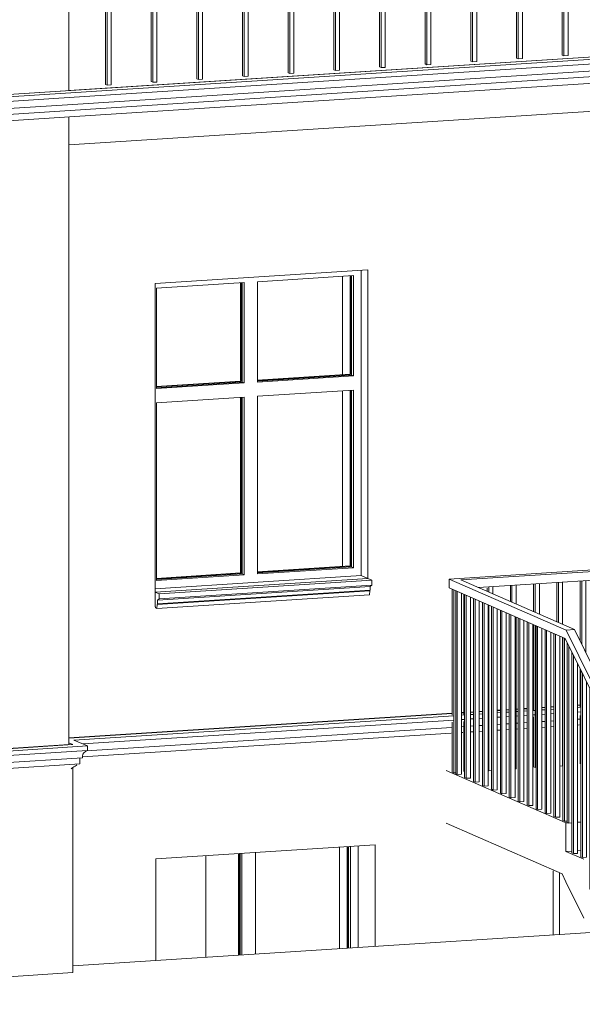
# Model space of a CAD drawing. Header units: millimetres. Extents: x -784 to 360321, y -10607 to 16514.
# Tile 86 of 95: x 331890 to 335051, y -5399 to 136. Entities that reach past the tile are written whole.
import ezdxf

# ---------------------------------------------------------------- set-up
doc = ezdxf.new("R2010")
doc.units = ezdxf.units.MM
for name, color, linetype, lineweight in [('A-AREA', 7, 'Continuous', 5), ('A-GENM', 7, 'Continuous', 5), ('C-TOPO', 7, 'Continuous', 5)]:
    doc.layers.add(name, color=color, linetype=linetype, lineweight=lineweight)
for name, color, linetype, lineweight, true_color in [('A-FLOR', 7, 'Continuous', 18, 0x7f7f7f), ('A-FLOR-HRAL', 7, 'Continuous', 18, 0x7f7f7f), ('A-GLAZ', 7, 'Continuous', 18, 0x7f7f7f), ('A-WALL', 7, 'Continuous', 18, 0x7f7f7f), ('S-STRS', 7, 'Continuous', 18, 0x7f7f7f)]:
    doc.layers.add(name, color=color, linetype=linetype, lineweight=lineweight, true_color=true_color)

# ---------------------------------------------------------------- blocks, each defined once
blk = doc.blocks.new('Poręcz - 25mm-V390-_3D_ Kopia 1 Kopia 2')
at = {"layer": 'A-FLOR-HRAL', "lineweight": 9}
for p, q in [((-9422.7, -2597.9), (-9422.7, -3626.3)), ((-9413.7, -3630.2), (-9413.7, -2597.4)), ((-9390.4, -3628.7), (-9390.4, -2595.9)), ((-9422.7, -3626.3), (-9413.7, -3630.2)), ((-9413.7, -3630.2), (-9390.4, -3628.7))]:
    blk.add_line(p, q, dxfattribs=at)
blk = doc.blocks.new('Poręcz - 25mm-V421-_3D_ Kopia 1 Kopia 2')
at = {"layer": 'A-FLOR-HRAL', "lineweight": 9}
for p, q in [((-20521.4, 914.3), (-20521.4, -112.5)), ((-20512.4, -116.4), (-20512.4, 914.3)), ((-20489.1, -114.9), (-20489.1, 914.3)), ((-20521.4, -112.5), (-20512.4, -116.4)), ((-20512.4, -116.4), (-20489.1, -114.9))]:
    blk.add_line(p, q, dxfattribs=at)
blk = doc.blocks.new('Poręcz - Poręcz-1533151-_3D_ Kopia 1 Kopia 2')
for name, p in [('Poręcz - 25mm-V390-_3D_ Kopia 1 Kopia 2', (-10585.3, 3546.9)), ('Poręcz - 25mm-V390-_3D_ Kopia 1 Kopia 2', (-10328.5, 3563.4)), ('Poręcz - 25mm-V390-_3D_ Kopia 1 Kopia 2', (-11355.4, 3497.3)), ('Poręcz - 25mm-V421-_3D_ Kopia 1 Kopia 2', (0, 0)), ('Poręcz - 25mm-V390-_3D_ Kopia 1 Kopia 2', (-10842, 3530.4)), ('Poręcz - 25mm-V390-_3D_ Kopia 1 Kopia 2', (-12382.3, 3431.1)), ('Poręcz - 25mm-V390-_3D_ Kopia 1 Kopia 2', (-12125.6, 3447.7)), ('Poręcz - 25mm-V390-_3D_ Kopia 1 Kopia 2', (-11868.9, 3464.2)), ('Poręcz - 25mm-V390-_3D_ Kopia 1 Kopia 2', (-11612.1, 3480.7)), ('Poręcz - 25mm-V390-_3D_ Kopia 1 Kopia 2', (-12895.7, 3398)), ('Poręcz - 25mm-V390-_3D_ Kopia 1 Kopia 2', (-12639, 3414.6))]:
    blk.add_blockref(name, p)
blk = doc.blocks.new('Poręcz - 25mm-V449-_3D_ Kopia 1 Kopia 2')
at = {"layer": 'A-FLOR-HRAL', "lineweight": 9}
for p, q in [((-18082.9, -3626.3), (-18082.9, -2918.4)), ((-18073.9, -2917.8), (-18073.9, -3630.3)), ((-18050.6, -3628.8), (-18050.6, -2916.3))]:
    blk.add_line(p, q, dxfattribs=at)
blk = doc.blocks.new('Poręcz - 25mm-V450-_3D_ Kopia 1 Kopia 2')
at = {"layer": 'A-FLOR-HRAL', "lineweight": 9}
for p, q in [((-18213.6, -3634.8), (-18213.6, -2926.8)), ((-18204.6, -2926.2), (-18204.6, -3959.1)), ((-18181.3, -3957.6), (-18181.3, -2924.7)), ((-18213.6, -3955.2), (-18213.6, -3682.1)), ((-18204.6, -3959.1), (-18213.6, -3955.2)), ((-18181.3, -3957.6), (-18204.6, -3959.1))]:
    blk.add_line(p, q, dxfattribs=at)
blk = doc.blocks.new('Poręcz - 25mm-V451-_3D_ Kopia 1 Kopia 2')
at = {"layer": 'A-FLOR-HRAL', "lineweight": 9}
for p, q in [((-18475, -3654.4), (-18475, -2943.6)), ((-18466, -2943), (-18466, -3975.9)), ((-18442.7, -3974.4), (-18442.7, -2941.5)), ((-18475, -3972), (-18475, -3699)), ((-18466, -3975.9), (-18475, -3972)), ((-18442.7, -3974.4), (-18466, -3975.9))]:
    blk.add_line(p, q, dxfattribs=at)
blk = doc.blocks.new('Poręcz - 25mm-V452-_3D_ Kopia 1 Kopia 2')
at = {"layer": 'A-FLOR-HRAL', "lineweight": 9}
for p, q in [((-18605.6, -3663.1), (-18605.6, -2952)), ((-18596.7, -2951.5), (-18596.7, -3984.3)), ((-18573.3, -3982.8), (-18573.3, -2950)), ((-18605.6, -3980.4), (-18605.6, -3707.4)), ((-18596.7, -3984.3), (-18605.6, -3980.4)), ((-18573.3, -3982.8), (-18596.7, -3984.3))]:
    blk.add_line(p, q, dxfattribs=at)
blk = doc.blocks.new('Poręcz - 25mm-V453-_3D_ Kopia 1 Kopia 2')
at = {"layer": 'A-FLOR-HRAL', "lineweight": 9}
for p, q in [((-19389.8, -3710.5), (-19389.8, -3002.6)), ((-19380.9, -3002), (-19380.9, -3907.4)), ((-19357.5, -3954.8), (-19357.5, -3000.5)), ((-19389.8, -3889.1), (-19389.8, -3757.9))]:
    blk.add_line(p, q, dxfattribs=at)
blk = doc.blocks.new('Poręcz - 25mm-V454-_3D_ Kopia 1 Kopia 2')
at = {"layer": 'A-FLOR-HRAL', "lineweight": 9}
for p, q in [((-19520.5, -3623.5), (-19520.5, -3011)), ((-19511.5, -3010.4), (-19511.5, -3641.7)), ((-19488.2, -3689.1), (-19488.2, -3008.9)), ((-19511.5, -3801.3), (-19511.5, -4043.3)), ((-19497.2, -4042.3), (-19511.5, -4043.3))]:
    blk.add_line(p, q, dxfattribs=at)
blk = doc.blocks.new('Poręcz - 25mm-V455-_3D_ Kopia 1 Kopia 2')
at = {"layer": 'A-FLOR-HRAL', "lineweight": 9}
for p, q in [((-19651.2, -3357.8), (-19651.2, -3019.4)), ((-19642.2, -3018.8), (-19642.2, -3376)), ((-19618.9, -3423.5), (-19618.9, -3017.3)), ((-19651.2, -3727.4), (-19651.2, -3512.7)), ((-19651.2, -4047.8), (-19651.2, -3774.8))]:
    blk.add_line(p, q, dxfattribs=at)
blk = doc.blocks.new('Poręcz - 25mm-V456-_3D_ Kopia 1 Kopia 2')
at = {"layer": 'A-FLOR-HRAL', "lineweight": 9}
for p, q in [((-19781.9, -3249), (-19781.9, -3027.8)), ((-19772.9, -3027.2), (-19772.9, -3252.9)), ((-19749.6, -3263.1), (-19749.6, -3025.7)), ((-19749.6, -4058.6), (-19749.6, -3335.8)), ((-19749.6, -4058.6), (-19766.1, -4059.7))]:
    blk.add_line(p, q, dxfattribs=at)
blk = doc.blocks.new('Poręcz - 25mm-V457-_3D_ Kopia 1 Kopia 2')
at = {"layer": 'A-FLOR-HRAL', "lineweight": 9}
for p, q in [((-19912.6, -3191.9), (-19912.6, -3036.2)), ((-19903.6, -3035.7), (-19903.6, -3195.9)), ((-19880.3, -3206.1), (-19880.3, -3034.1)), ((-19912.6, -3744.2), (-19912.6, -3264.6)), ((-19903.6, -3268.5), (-19903.6, -4068.5)), ((-19912.6, -4064.6), (-19912.6, -3783.3)), ((-19903.6, -4068.5), (-19912.6, -4064.6))]:
    blk.add_line(p, q, dxfattribs=at)
blk = doc.blocks.new('Poręcz - 25mm-V458-_3D_ Kopia 1 Kopia 2')
at = {"layer": 'A-FLOR-HRAL', "lineweight": 9}
for p, q in [((-20034.3, -3044.1), (-20034.3, -3138.8)), ((-20011, -3149), (-20011, -3042.6)), ((-20043.3, -3134.9), (-20043.3, -3044.6)), ((-20011, -4075.4), (-20011, -3221.6)), ((-20011, -4075.4), (-20017, -4075.8))]:
    blk.add_line(p, q, dxfattribs=at)
blk = doc.blocks.new('Poręcz - 25mm-V459-_3D_ Kopia 1 Kopia 2')
at = {"layer": 'A-FLOR-HRAL', "lineweight": 9}
for p, q in [((-20174, -3077.8), (-20174, -3058.5)), ((-20165, -3052.5), (-20165, -3081.7)), ((-20141.7, -3091.9), (-20141.7, -3051)), ((-20165, -3154.4), (-20165, -4085.4)), ((-20165, -4085.4), (-20166.8, -4084.6)), ((-20149.7, -4084.4), (-20165, -4085.4))]:
    blk.add_line(p, q, dxfattribs=at)
blk = doc.blocks.new('Poręcz - 25mm-V460-_3D_ Kopia 1 Kopia 2')
at = {"layer": 'A-FLOR-HRAL', "lineweight": 9}
for p, q in [((-20304.7, -3769.5), (-20304.7, -3093.4)), ((-20304.7, -4089.9), (-20304.7, -3808.5))]:
    blk.add_line(p, q, dxfattribs=at)
blk = doc.blocks.new('Poręcz - 25mm-V461-_3D_ Kopia 1 Kopia 2')
at = {"layer": 'A-FLOR-HRAL', "lineweight": 9}
for p, q in [((-20350.4, -4102.6), (-20350.4, -3073.4)), ((-20341.5, -4106.5), (-20341.5, -3077.3)), ((-20318.1, -3087.5), (-20318.1, -4105)), ((-20341.5, -4106.5), (-20350.4, -4102.6)), ((-20318.1, -4105), (-20341.5, -4106.5))]:
    blk.add_line(p, q, dxfattribs=at)
blk = doc.blocks.new('Poręcz - 25mm-V462-_3D_ Kopia 1 Kopia 2')
at = {"layer": 'A-FLOR-HRAL', "lineweight": 9}
for p, q in [((-19948.9, -4278), (-19948.9, -3248.8)), ((-19940, -4281.9), (-19940, -3257.1)), ((-19916.6, -3262.9), (-19916.6, -4280.4)), ((-19940, -4281.9), (-19948.9, -4278)), ((-19916.6, -4280.4), (-19940, -4281.9))]:
    blk.add_line(p, q, dxfattribs=at)
blk = doc.blocks.new('Poręcz - 25mm-V463-_3D_ Kopia 1 Kopia 2')
at = {"layer": 'A-FLOR-HRAL', "lineweight": 9}
for p, q in [((-19748.2, -4365.7), (-19748.2, -3336.5)), ((-19739.2, -4369.6), (-19739.2, -3340.4)), ((-19739.2, -4369.6), (-19748.2, -4365.7)), ((-19723.1, -4368.6), (-19739.2, -4369.6))]:
    blk.add_line(p, q, dxfattribs=at)
blk = doc.blocks.new('Poręcz - 25mm-V464-_3D_ Kopia 1 Kopia 2')
at = {"layer": 'A-FLOR-HRAL', "lineweight": 9}
for p, q in [((-19698, -4547.8), (-19698, -3417.6)), ((-19689, -4551.8), (-19689, -3435.8)), ((-19665.7, -3483.3), (-19665.7, -4550.3)), ((-19689, -4551.8), (-19698, -4547.8)), ((-19665.7, -4550.3), (-19689, -4551.8))]:
    blk.add_line(p, q, dxfattribs=at)
blk = doc.blocks.new('Poręcz - 25mm-V465-_3D_ Kopia 1 Kopia 2')
at = {"layer": 'A-FLOR-HRAL', "lineweight": 9}
for p, q in [((-19647.8, -4569.8), (-19647.8, -3519.6)), ((-19638.8, -4573.7), (-19638.8, -3537.8)), ((-19615.5, -3585.3), (-19615.5, -4572.2)), ((-19638.8, -4573.7), (-19647.8, -4569.8)), ((-19615.5, -4572.2), (-19638.8, -4573.7))]:
    blk.add_line(p, q, dxfattribs=at)
blk = doc.blocks.new('Poręcz - 25mm-V466-_3D_ Kopia 1 Kopia 2')
at = {"layer": 'A-FLOR-HRAL', "lineweight": 9}
for p, q in [((-19396.8, -5160), (-19396.8, -4029.7)), ((-19387.9, -5163.9), (-19387.9, -4051.7)), ((-19364.5, -4095.4), (-19364.5, -5162.4)), ((-19387.9, -5163.9), (-19396.8, -5160)), ((-19364.5, -5162.4), (-19387.9, -5163.9))]:
    blk.add_line(p, q, dxfattribs=at)
blk = doc.blocks.new('Poręcz - 25mm-V467-_3D_ Kopia 1 Kopia 2')
at = {"layer": 'A-FLOR-HRAL', "lineweight": 9}
for p, q in [((-19246.3, -5386), (-19246.3, -4335.8)), ((-19237.3, -5389.9), (-19237.3, -4354)), ((-19237.3, -5389.9), (-19246.3, -5386)), ((-19225.7, -5389.1), (-19237.3, -5389.9))]:
    blk.add_line(p, q, dxfattribs=at)
blk = doc.blocks.new('Poręcz - 25mm-V468-_3D_ Kopia 1 Kopia 2')
at = {"layer": 'A-FLOR-HRAL', "lineweight": 9}
for p, q in [((-20370, -3773.7), (-20370, -3064.8)), ((-20361.1, -4098), (-20361.1, -3068.7)), ((-20370, -4094.1), (-20370, -3812.7)), ((-20361.1, -4098), (-20370, -4094.1)), ((-20350.4, -4097.3), (-20361.1, -4098))]:
    blk.add_line(p, q, dxfattribs=at)
blk = doc.blocks.new('Poręcz - 25mm-V469-_3D_ Kopia 1 Kopia 2')
at = {"layer": 'A-FLOR-HRAL', "lineweight": 9}
for p, q in [((-19723.1, -4376.7), (-19723.1, -3366.6)), ((-19714.1, -4380.6), (-19714.1, -3384.8)), ((-19714.1, -4380.6), (-19723.1, -4376.7)), ((-19698, -4379.6), (-19714.1, -4380.6))]:
    blk.add_line(p, q, dxfattribs=at)
blk = doc.blocks.new('Poręcz - 25mm-V470-_3D_ Kopia 1 Kopia 2')
at = {"layer": 'A-FLOR-HRAL', "lineweight": 9}
for p, q in [((-18043.9, -2915.8), (-18043.9, -3628.3)), ((-18020.6, -3626.8), (-18020.6, -2914.3))]:
    blk.add_line(p, q, dxfattribs=at)
blk = doc.blocks.new('Poręcz - 25mm-V471-_3D_ Kopia 1 Kopia 2')
at = {"layer": 'A-FLOR-HRAL', "lineweight": 9}
for p, q in [((-19225.7, -5395), (-19225.7, -4372)), ((-19216.7, -4371.5), (-19193.4, -4370)), ((-19216.7, -5398.9), (-19216.7, -4371.5)), ((-19193.4, -4370), (-19193.4, -5397.4)), ((-19216.7, -5398.9), (-19225.7, -5395)), ((-19193.4, -5397.4), (-19216.7, -5398.9))]:
    blk.add_line(p, q, dxfattribs=at)
blk = doc.blocks.new('Poręcz - Poręcz-1536058-_3D_ Kopia 1 Kopia 2')
for name, p in [('Poręcz - 25mm-V450-_3D_ Kopia 1 Kopia 2', (-130.7, -8.4)), ('Poręcz - 25mm-V450-_3D_ Kopia 1 Kopia 2', (0, 0)), ('Poręcz - 25mm-V449-_3D_ Kopia 1 Kopia 2', (0, 0)), ('Poręcz - 25mm-V470-_3D_ Kopia 1 Kopia 2', (0, 0)), ('Poręcz - 25mm-V450-_3D_ Kopia 1 Kopia 2', (-914.9, -58.9)), ('Poręcz - 25mm-V450-_3D_ Kopia 1 Kopia 2', (-784.2, -50.5)), ('Poręcz - 25mm-V450-_3D_ Kopia 1 Kopia 2', (-653.5, -42.1)), ('Poręcz - 25mm-V450-_3D_ Kopia 1 Kopia 2', (-522.8, -33.7)), ('Poręcz - 25mm-V452-_3D_ Kopia 1 Kopia 2', (0, 0)), ('Poręcz - 25mm-V451-_3D_ Kopia 1 Kopia 2', (0, 0)), ('Poręcz - 25mm-V458-_3D_ Kopia 1 Kopia 2', (0, 0)), ('Poręcz - 25mm-V457-_3D_ Kopia 1 Kopia 2', (0, 0)), ('Poręcz - 25mm-V456-_3D_ Kopia 1 Kopia 2', (0, 0)), ('Poręcz - 25mm-V455-_3D_ Kopia 1 Kopia 2', (0, 0)), ('Poręcz - 25mm-V454-_3D_ Kopia 1 Kopia 2', (0, 0)), ('Poręcz - 25mm-V453-_3D_ Kopia 1 Kopia 2', (0, 0)), ('Poręcz - 25mm-V450-_3D_ Kopia 1 Kopia 2', (-1045.6, -67.4)), ('Poręcz - 25mm-V468-_3D_ Kopia 1 Kopia 2', (0, 0)), ('Poręcz - 25mm-V461-_3D_ Kopia 1 Kopia 2', (0, 0)), ('Poręcz - 25mm-V460-_3D_ Kopia 1 Kopia 2', (0, 0)), ('Poręcz - 25mm-V461-_3D_ Kopia 1 Kopia 2', (50.2, -21.9)), ('Poręcz - 25mm-V459-_3D_ Kopia 1 Kopia 2', (0, 0)), ('Poręcz - 25mm-V461-_3D_ Kopia 1 Kopia 2', (100.4, -43.8)), ('Poręcz - 25mm-V461-_3D_ Kopia 1 Kopia 2', (150.6, -65.8)), ('Poręcz - 25mm-V461-_3D_ Kopia 1 Kopia 2', (200.8, -87.7)), ('Poręcz - 25mm-V461-_3D_ Kopia 1 Kopia 2', (250.9, -109.6)), ('Poręcz - 25mm-V461-_3D_ Kopia 1 Kopia 2', (301.1, -131.5)), ('Poręcz - 25mm-V461-_3D_ Kopia 1 Kopia 2', (351.3, -153.5)), ('Poręcz - 25mm-V462-_3D_ Kopia 1 Kopia 2', (0, 0)), ('Poręcz - 25mm-V461-_3D_ Kopia 1 Kopia 2', (451.7, -197.3)), ('Poręcz - 25mm-V461-_3D_ Kopia 1 Kopia 2', (501.9, -219.2)), ('Poręcz - 25mm-V461-_3D_ Kopia 1 Kopia 2', (552.1, -241.2)), ('Poręcz - 25mm-V463-_3D_ Kopia 1 Kopia 2', (0, 0)), ('Poręcz - 25mm-V469-_3D_ Kopia 1 Kopia 2', (0, 0)), ('Poręcz - 25mm-V464-_3D_ Kopia 1 Kopia 2', (0, 0)), ('Poręcz - 25mm-V465-_3D_ Kopia 1 Kopia 2', (0, 0)), ('Poręcz - 25mm-V464-_3D_ Kopia 1 Kopia 2', (100.4, -204)), ('Poręcz - 25mm-V465-_3D_ Kopia 1 Kopia 2', (100.4, -204)), ('Poręcz - 25mm-V464-_3D_ Kopia 1 Kopia 2', (200.8, -408.1)), ('Poręcz - 25mm-V465-_3D_ Kopia 1 Kopia 2', (200.8, -408.1)), ('Poręcz - 25mm-V466-_3D_ Kopia 1 Kopia 2', (0, 0)), ('Poręcz - 25mm-V465-_3D_ Kopia 1 Kopia 2', (301.1, -612.1)), ('Poręcz - 25mm-V464-_3D_ Kopia 1 Kopia 2', (401.5, -816.2)), ('Poręcz - 25mm-V467-_3D_ Kopia 1 Kopia 2', (0, 0)), ('Poręcz - 25mm-V471-_3D_ Kopia 1 Kopia 2', (0, 0))]:
    blk.add_blockref(name, p)
blk = doc.blocks.new('Typ poręczy górnej - Górna poręcz_wewnętrzny_-1536074-_3D_ Kopia 1 Kopia 2')
at = {"layer": 'A-FLOR-HRAL', "lineweight": 9}
for p, q in [((-18016.1, -2864.8), (-20321.6, -3013.3)), ((-18385.3, -2879.6), (-18034, -2856.9)), ((-18034, -2856.9), (-18016.1, -2864.8)), ((-18016.1, -2864.8), (-18016.1, -2914.1)), ((-18016.1, -2914.1), (-20223.2, -3056.2)), ((-20386.2, -3008.5), (-19580.3, -2956.5)), ((-19730.3, -3295), (-20386.2, -3008.5)), ((-20386.2, -3008.5), (-20386.2, -3057.8)), ((-20321.6, -3013.3), (-19683.6, -3292)), ((-20386.2, -3057.8), (-19735.1, -3342.2)), ((-19683.6, -3292), (-19730.3, -3295)), ((-19228.4, -4315.2), (-19730.3, -3295)), ((-19683.6, -3292), (-19181.7, -4312.2)), ((-19735.1, -3342.2), (-19228.4, -4372.2)), ((-19181.7, -4312.2), (-19228.4, -4315.2)), ((-19228.4, -4315.2), (-19228.4, -4372.2)), ((-19181.7, -4369.2), (-19181.7, -4312.2)), ((-19228.4, -4372.2), (-19181.7, -4369.2))]:
    blk.add_line(p, q, dxfattribs=at)
blk = doc.blocks.new('Aluprof_MB-45_I_Alu_Window-FIX-4-panel_ENG_R-00495 - 1230 x 1481-1597105-_3D_ Kopia 1 Kopia 2')
at = {"layer": 'A-GLAZ', "lineweight": 9}
for p, q in [((-19027.5, -1179.6), (-18488.4, -1144.9)), ((-18499.1, -1145.6), (-18499.1, -1704.6)), ((-18488.4, -1144.9), (-18488.4, -1709.3)), ((-18444.5, -1114.6), (-18444.5, -2830.8)), ((-18444.5, -1114.6), (-18444.5, -2830.8)), ((-19595.5, -1216.2), (-19103.1, -1184.5)), ((-19595.5, -1780.6), (-19595.5, -1216.2)), ((-19113.9, -1744.2), (-19113.9, -1184.3)), ((-19103.1, -1184.5), (-19103.1, -1748.9)), ((-19027.5, -1744), (-19027.5, -1179.6)), ((-19027.5, -1738.6), (-18499.1, -1704.6)), ((-18488.4, -1709.3), (-19027.5, -1744)), ((-18499.1, -1704.6), (-18488.4, -1709.3)), ((-19595.9, -1775.3), (-19113.9, -1744.2)), ((-19103.1, -1748.9), (-19595.5, -1780.6)), ((-19113.9, -1744.2), (-19103.1, -1748.9)), ((-19027.5, -1823.9), (-18488.4, -1789.1)), ((-19027.5, -2822), (-19027.5, -1823.9)), ((-18499.1, -1789.8), (-18499.1, -2782.6)), ((-18488.4, -1789.1), (-18488.4, -2787.3)), ((-19595.5, -1860.5), (-19103.1, -1828.7)), ((-19595.5, -2858.6), (-19595.5, -1860.5)), ((-19113.9, -2822.2), (-19113.9, -1829.4)), ((-19103.1, -1828.7), (-19103.1, -2826.9)), ((-19113.9, -2822.2), (-19595.5, -2853.2)), ((-19103.1, -2826.9), (-19113.9, -2822.2)), ((-18499.1, -2782.6), (-19027.5, -2816.6)), ((-18488.4, -2787.3), (-19027.5, -2822)), ((-18488.4, -2787.3), (-18499.1, -2782.6)), ((-19601.8, -2905.4), (-18444.5, -2830.8)), ((-18444.5, -2830.8), (-19601.8, -2905.4)), ((-19103.1, -2826.9), (-19595.5, -2858.6))]:
    blk.add_line(p, q, dxfattribs=at)
at = {"layer": 'A-GLAZ', "color": 252, "lineweight": 9, "true_color": 0x929292}
for p, q in [((-18507.3, -1146.1), (-18507.3, -1696.6)), ((-18504.1, -1699.8), (-18504.1, -1145.9)), ((-19122, -1734.5), (-19122, -1185.7)), ((-19118.8, -1185.5), (-19118.8, -1738)), ((-19027.5, -1733), (-18507.3, -1699.5)), ((-18504.1, -1700.9), (-19027.5, -1734.6)), ((-18507.3, -1699.5), (-18504.1, -1700.9)), ((-19596.3, -1769.6), (-19122, -1739.1)), ((-19118.8, -1740.5), (-19596.2, -1771.2)), ((-19122, -1739.1), (-19118.8, -1740.5)), ((-18507.3, -1790.4), (-18507.3, -2777.5)), ((-18504.1, -2778.9), (-18504.1, -1790.2)), ((-19122, -2817.1), (-19122, -1830)), ((-19118.8, -1829.8), (-19118.8, -2818.5)), ((-19122, -2817.1), (-19595.5, -2847.6)), ((-19595.5, -2849.2), (-19118.8, -2818.5)), ((-19118.8, -2818.5), (-19122, -2817.1)), ((-18507.3, -2777.5), (-19027.5, -2811)), ((-19027.5, -2812.6), (-18504.1, -2778.9)), ((-18504.1, -2778.9), (-18507.3, -2777.5))]:
    blk.add_line(p, q, dxfattribs=at)
blk = doc.blocks.new('Aluprof_MB-45_I_Alu_Window-FIX-4-panel_ENG_R-00495 - 1230 x 1486-1784574-_3D_ Kopia 1 Kopia 2')
at = {"layer": 'A-GLAZ', "lineweight": 9}
for p, q in [((-20960.3, -4512), (-20960.3, -5083.8)), ((-20957, -5083.6), (-20957, -4511.8)), ((-20952.1, -4511.5), (-20952.1, -5083.3)), ((-20941.3, -4510.8), (-20941.3, -5082.6)), ((-20897.4, -4508), (-20897.4, -5079.7)), ((-20897.4, -4508), (-20897.4, -5079.7)), ((-21570.3, -5123.1), (-21570.3, -4551.3)), ((-21567.1, -4551.1), (-21567.1, -5122.9)), ((-21562.1, -5122.6), (-21562.1, -4550.8)), ((-21551.4, -4550.1), (-21551.4, -5121.9)), ((-21475.8, -5117), (-21475.8, -4545.2))]:
    blk.add_line(p, q, dxfattribs=at)
blk = doc.blocks.new('Modele ogólne 4 - Modele ogólne 4-1837164-_3D_ Kopia 1 Kopia 2')
at = {"layer": 'A-GENM'}
for p, q in [((-20843.4, -3004.2), (-22038.3, -3081.2)), ((-20821.9, -3013.6), (-22016.8, -3090.6)), ((-20821.9, -3043.2), (-22016.8, -3120.2)), ((-20843.4, -3004.2), (-20821.9, -3013.6)), ((-20821.9, -3043.2), (-20830, -3050.1)), ((-20821.9, -3013.6), (-20821.9, -3043.2)), ((-22016.8, -3090.6), (-22038.3, -3081.2)), ((-22038.3, -3081.2), (-22038.3, -3163.9)), ((-20834, -3097), (-22028.9, -3174)), ((-20833.3, -3074.7), (-22028.2, -3151.7)), ((-20830, -3050.1), (-22024.9, -3127)), ((-20830, -3069.8), (-22024.9, -3146.7)), ((-22016.8, -3120.2), (-22016.8, -3090.6)), ((-20833.3, -3074.7), (-20834, -3097)), ((-20830, -3069.8), (-20833.3, -3074.7)), ((-20830, -3050.1), (-20830, -3069.8)), ((-22028.9, -3174), (-22028.2, -3151.7)), ((-22028.2, -3151.7), (-22024.9, -3146.7)), ((-22024.9, -3127), (-22016.8, -3120.2)), ((-22024.9, -3146.7), (-22024.9, -3127)), ((-22036.1, -3170.9), (-22028.9, -3174))]:
    blk.add_line(p, q, dxfattribs=at)
blk.add_polyline3d([(-22038.3, -3163.9, 0), (-22037.7, -3164.4, 0), (-22037.2, -3165.2, 0), (-22036.8, -3166.4, 0), (-22036.4, -3167.8, 0), (-22036.2, -3169.3, 0), (-22036.1, -3170.9, 0)], dxfattribs=at)
blk = doc.blocks.new('Modele ogólne 9 - Modele ogólne 9-1844056-_3D_ Kopia 1 Kopia 2')
at = {"layer": 'A-GENM'}
for p, q in [((-26550.3, -521.1), (-17995.5, 30)), ((-18041.5, 12.7), (-26521.6, -533.7)), ((-22502.3, -339.8), (-18029, -51.6)), ((-22494.4, -298.9), (-18041.5, -12)), ((-26326.8, -618.8), (-18022.8, -83.8)), ((-22520.9, -410.5), (-17999.1, -119.2)), ((-22494.4, -298.9), (-26472.5, -555.1)), ((-26391.8, -590.4), (-22502.3, -339.8)), ((-26253.1, -651), (-22520.9, -410.5))]:
    blk.add_line(p, q, dxfattribs=at)
blk = doc.blocks.new('Modele ogólne 10 - Modele ogólne 10-1844524-_3D_ Kopia 1 Kopia 2')
at = {"layer": 'A-GENM'}
for p, q in [((-20370, -3762.4), (-22523.1, -3901.1)), ((-20304.7, -3758.2), (-20318.1, -3759)), ((-20250.1, -3754.7), (-20268, -3755.8)), ((-20199.9, -3751.4), (-20217.8, -3752.6)), ((-20099.5, -3745), (-20117.4, -3746.1)), ((-20117.4, -3760.5), (-20099.5, -3759.3)), ((-20049.3, -3741.7), (-20067.2, -3742.9)), ((-20067.2, -3757.2), (-20049.3, -3756.1)), ((-19999.1, -3738.5), (-20011, -3739.3)), ((-20011, -3753.6), (-19999.1, -3752.9)), ((-19948.9, -3735.3), (-19966.8, -3736.4)), ((-19966.8, -3750.8), (-19948.9, -3749.6)), ((-19916.6, -3747.5), (-19903.6, -3746.7)), ((-19848.5, -3728.8), (-19866.4, -3729.9)), ((-19866.4, -3744.3), (-19848.5, -3743.2)), ((-19798.4, -3725.6), (-19816.2, -3726.7)), ((-19816.2, -3741.1), (-19798.4, -3739.9)), ((-19651.2, -3716.1), (-19665.7, -3717)), ((-19665.7, -3731.4), (-19647.8, -3730.2)), ((-19647.8, -3754.9), (-19665.7, -3756)), ((-22495, -3913.7), (-20361.1, -3776.2)), ((-20361.1, -3800.8), (-22445.9, -3935.1)), ((-20318.1, -3773.4), (-20300.3, -3772.3)), ((-20300.3, -3796.9), (-20318.1, -3798.1)), ((-20268, -3770.2), (-20250.1, -3769)), ((-20250.1, -3793.7), (-20268, -3794.8)), ((-20217.8, -3766.9), (-20199.9, -3765.8)), ((-20199.9, -3790.4), (-20217.8, -3791.6)), ((-20099.5, -3784), (-20117.4, -3785.1)), ((-20049.3, -3780.7), (-20067.2, -3781.9)), ((-19999.1, -3777.5), (-20011, -3778.3)), ((-19999.1, -3817.9), (-20011, -3818.7)), ((-19948.9, -3774.3), (-19966.8, -3775.4)), ((-19948.9, -3814.7), (-19966.8, -3815.9)), ((-19903.6, -3771.4), (-19916.6, -3772.2)), ((-19848.5, -3767.8), (-19866.4, -3769)), ((-19848.5, -3808.2), (-19866.4, -3809.4)), ((-19798.4, -3764.6), (-19816.2, -3765.7)), ((-19798.4, -3805), (-19816.2, -3806.2)), ((-19647.8, -3795.3), (-19665.7, -3796.5)), ((-20371.7, -3842), (-22425.5, -3974.3)), ((-20306.4, -3837.7), (-20318.1, -3838.5)), ((-20310.2, -3870.6), (-20318.1, -3871.1)), ((-20250.1, -3834.1), (-20268, -3835.3)), ((-20250.1, -3866.7), (-20268, -3867.9)), ((-20199.9, -3830.9), (-20217.8, -3832)), ((-20199.9, -3863.5), (-20217.8, -3864.6)), ((-20099.5, -3824.4), (-20117.4, -3825.6)), ((-20099.5, -3857), (-20117.4, -3858.2)), ((-20049.3, -3821.2), (-20067.2, -3822.3)), ((-20049.3, -3853.8), (-20067.2, -3854.9)), ((-19999.1, -3850.5), (-20011, -3851.3)), ((-19948.9, -3847.3), (-19966.8, -3848.5)), ((-19848.5, -3840.8), (-19866.4, -3842)), ((-19798.4, -3837.6), (-19816.2, -3838.8)), ((-19656.7, -3828.5), (-19665.7, -3829.1)), ((-22419.8, -3946.5), (-22495, -3913.7)), ((-20375.5, -3874.8), (-22447.9, -4008.3)), ((-22523.1, -3938.8), (-25077.8, -4103.4)), ((-25070.2, -4117.3), (-22419.8, -3946.5)), ((-22419.8, -3971.2), (-25057.2, -4141.1)), ((-22419.8, -3971.2), (-22419.8, -3946.5)), ((-22448, -4013.4), (-25035.9, -4180.2)), ((-22461.8, -4046.9), (-22461.8, -4014.3)), ((-22461.8, -4046.9), (-25018.8, -4211.6))]:
    blk.add_line(p, q, dxfattribs=at)
for points in [[(-22448, -4013.4, 0), (-22447.9, -4003.1, 0), (-22444.8, -3993.2, 0), (-22438.8, -3984.3, 0), (-22430.4, -3976.9, 0), (-22419.8, -3971.2, 0)], [(-22511.7, -4075.9, 0), (-22507.6, -4071, 0), (-22502.2, -4067, 0), (-22495.7, -4064.1, 0)], [(-22495.7, -4064.1, 0), (-22488.8, -4061, 0), (-22483.1, -4056.8, 0), (-22478.9, -4051.7, 0)]]:
    blk.add_polyline3d(points, dxfattribs=at)

msp = doc.modelspace()

# ---------------------------------------------------------------- linework, layer by layer
at = {"layer": 'A-AREA'}
msp.add_line((336834.6, 39), (331915, -277.9), dxfattribs=at)
at = {"layer": 'A-FLOR', "lineweight": 9}
for p, q in [((332167.1, -261.7), (336694.7, 30)), ((336694.7, -275.6), (332167.1, -567.3)), ((332167.1, -567.3), (332167.1, -410.7))]:
    msp.add_line(p, q, dxfattribs=at)
at = {"layer": 'A-WALL', "lineweight": 9}
for p, q in [((332167.1, -261.7), (332167.1, 2660.8)), ((332167.1, -3938.8), (332167.1, -567.3)), ((332651.9, -1346.1), (333846.8, -1269.2)), ((333846.8, -1269.2), (333846.8, -3004.2)), ((332651.9, -3081.2), (332651.9, -1346.1)), ((333846.8, -3004.2), (333809.2, -2987.8)), ((333846.8, -3004.2), (332651.9, -3081.2)), ((332167.1, -3901.1), (334320.2, -3762.4)), ((334372.1, -3759), (334385.5, -3758.2)), ((334385.5, -3760), (334372.1, -3760.8)), ((334422.2, -3755.8), (334440.1, -3754.7)), ((334440.1, -3756.5), (334422.2, -3757.6)), ((334472.4, -3752.6), (334490.3, -3751.4)), ((334490.3, -3753.2), (334472.4, -3754.4)), ((334572.8, -3746.1), (334590.7, -3745)), ((334590.7, -3746.8), (334572.8, -3747.9)), ((334623, -3742.9), (334640.9, -3741.7)), ((334640.9, -3743.5), (334623, -3744.7)), ((334679.2, -3739.3), (334691.1, -3738.5)), ((334691.1, -3740.3), (334679.2, -3741)), ((334723.4, -3736.4), (334741.3, -3735.3)), ((334741.3, -3737.1), (334723.4, -3738.2)), ((334823.8, -3729.9), (334841.6, -3728.8)), ((334841.6, -3730.6), (334823.8, -3731.7)), ((334874, -3726.7), (334891.8, -3725.6)), ((334891.8, -3727.4), (334874, -3728.5)), ((335024.5, -3717), (335039, -3716.1)), ((335039, -3717.9), (335024.5, -3718.8)), ((334320.2, -3764.2), (332167.1, -3902.9)), ((332189.3, -3939.2), (332167.1, -3929.5)), ((329612.4, -4103.4), (332167.1, -3938.8)), ((332189.3, -3939.2), (329613.3, -4105.1)), ((332189.3, -5220.8), (332189.3, -4066.4)), ((332655.5, -4581.2), (333887.8, -4501.8)), ((333687, -5086.5), (333687, -4514.8)), ((333887.8, -4501.8), (333887.8, -5073.6)), ((332655.5, -5153), (332655.5, -4581.2)), ((332935.2, -5135), (332935.2, -4563.2)), ((334886.6, -5009.3), (334886.6, -4647.6)), ((334923.7, -4659.5), (334923.7, -5006.9))]:
    msp.add_line(p, q, dxfattribs=at)
at = {"layer": 'A-WALL', "color": 252, "lineweight": 9, "true_color": 0x929292}
for p, q in [((333703.4, -1859.2), (333703.4, -1305.9)), ((333703.4, -2937.2), (333703.4, -1950.1))]:
    msp.add_line(p, q, dxfattribs=at)
at = {"layer": 'C-TOPO'}
for p, q in [((332189.3, -5183), (335099.7, -4995.5)), ((330040.6, -5359.2), (332189.3, -5220.8))]:
    msp.add_line(p, q, dxfattribs=at)
at = {"layer": 'S-STRS', "lineweight": 9}
for p, q in [((334285.6, -4085), (334937.4, -4369.7)), ((334937.4, -4369.7), (334959.6, -4379.4)), ((334285.6, -4380.8), (334937.4, -4665.5)), ((334959.6, -4379.4), (334976.1, -4378.4)), ((334959.6, -4539.6), (334959.6, -4379.4)), ((335024.5, -4375.2), (335042.4, -4374.1)), ((334992.2, -4537.5), (334959.6, -4539.6)), ((335042.4, -4534.3), (335024.5, -4535.4)), ((334959.6, -4539.6), (335059.9, -4583.5)), ((334937.4, -4665.5), (334959.6, -4710.6)), ((334959.6, -4710.6), (335059.9, -4914.6))]:
    msp.add_line(p, q, dxfattribs=at)

# ---------------------------------------------------------------- block references
at = {"layer": 'A-FLOR-HRAL', "lineweight": 9}
for name in ['Poręcz - Poręcz-1533151-_3D_ Kopia 1 Kopia 2', 'Typ poręczy górnej - Górna poręcz_wewnętrzny_-1536074-_3D_ Kopia 1 Kopia 2', 'Poręcz - Poręcz-1536058-_3D_ Kopia 1 Kopia 2']:
    msp.add_blockref(name, (354690.2, 0), dxfattribs=at)
at = {"layer": 'A-GENM'}
for name in ['Modele ogólne 9 - Modele ogólne 9-1844056-_3D_ Kopia 1 Kopia 2', 'Modele ogólne 4 - Modele ogólne 4-1837164-_3D_ Kopia 1 Kopia 2', 'Modele ogólne 10 - Modele ogólne 10-1844524-_3D_ Kopia 1 Kopia 2']:
    msp.add_blockref(name, (354690.2, 0), dxfattribs=at)
at = {"layer": 'A-GLAZ', "color": 252, "lineweight": 9, "true_color": 0x929292}
msp.add_blockref('Aluprof_MB-45_I_Alu_Window-FIX-4-panel_ENG_R-00495 - 1230 x 1481-1597105-_3D_ Kopia 1 Kopia 2', (352253.7, -157), dxfattribs=at)
at = {"layer": 'A-GLAZ', "lineweight": 9}
msp.add_blockref('Aluprof_MB-45_I_Alu_Window-FIX-4-panel_ENG_R-00495 - 1230 x 1486-1784574-_3D_ Kopia 1 Kopia 2', (354690.2, 0), dxfattribs=at)

doc.saveas('drawing.dxf')
